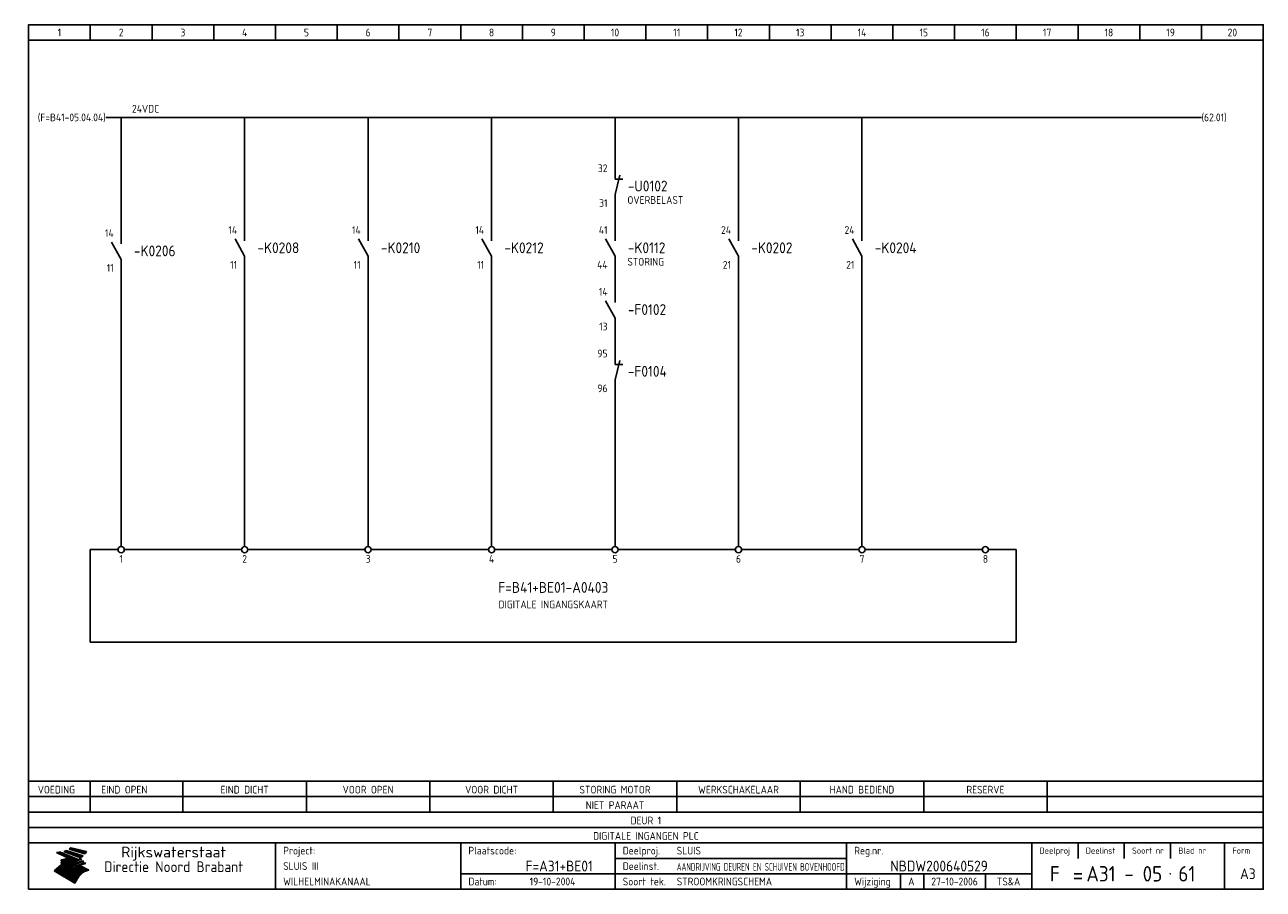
# Model space of a CAD drawing. Extents: x 9 to 410, y 10 to 290.
import ezdxf
from ezdxf.enums import TextEntityAlignment as Align

# ---------------------------------------------------------------- set-up
doc = ezdxf.new("R2010")
doc.units = 0
doc.header["$MEASUREMENT"] = 0
doc.header["$PDMODE"] = 1
for name, color, linetype in [('0-25', 7, 'CONTINUOUS'), ('0-35', 2, 'CONTINUOUS'), ('0-50', 3, 'CONTINUOUS'), ('B-25', 7, 'CONTINUOUS'), ('B-35', 2, 'CONTINUOUS'), ('S-25', 7, 'CONTINUOUS')]:
    doc.layers.add(name, color=color, linetype=linetype)
doc.styles.add('ISO', font='iso.shx')
doc.styles.get("Standard").update_dxf_attribs({"font": 'iso.shx'})

# ---------------------------------------------------------------- blocks, each defined once
blk = doc.blocks.new('0034')
at = {"layer": 'S-25'}
for p, q in [((0, 0), (0, -5)), ((0, -10), (-3.12, -4.38)), ((0, -10), (0, -15))]:
    blk.add_line(p, q, dxfattribs=at)
at = {"layer": 'B-25'}
for tag, p in [('KN1', (-2.43, -2.73)), ('KN2', (-2.43, -14.01))]:
    blk.add_attdef(tag, text='', height=2.5, dxfattribs=at).set_placement(p, align=Align.RIGHT)
blk.add_attdef('OM1', (4, -13.01), '', height=2.5, dxfattribs=at)
at = {"layer": 'B-35'}
blk.add_attdef('KT', (4.14, -8.99), '', height=3.5, dxfattribs=at)
blk = doc.blocks.new('0035')
at = {"layer": 'S-25'}
blk.add_circle((0, 0), 1, dxfattribs=at)
at = {"layer": 'B-25'}
blk.add_attdef('OM1', text='', height=2.5, dxfattribs=at).set_placement((0, -3.01), align=Align.MIDDLE)
blk = doc.blocks.new('KADERA3')
at = {"layer": '0-25'}
for p, q in [((30, 285), (30, 290)), ((50, 285), (50, 290)), ((70, 285), (70, 290)), ((90, 285), (90, 290)), ((110, 285), (110, 290)), ((130, 285), (130, 290)), ((150, 285), (150, 290)), ((170, 285), (170, 290)), ((190, 285), (190, 290)), ((210, 285), (210, 290)), ((230, 285), (230, 290)), ((250, 285), (250, 290)), ((270, 285), (270, 290)), ((290, 285), (290, 290)), ((310, 285), (310, 290)), ((330, 285), (330, 290)), ((350, 285), (350, 290)), ((370, 285), (370, 290)), ((390, 285), (390, 290)), ((10, 285), (410, 285)), ((410, 35), (10, 35)), ((410, 30), (10, 30)), ((350, 25), (350, 20)), ((365, 25), (365, 20)), ((380, 25), (380, 20)), ((200, 20), (275, 20)), ((150, 15), (335, 15)), ((292.5, 15), (292.5, 10)), ((300, 15), (300, 10)), ((320, 15), (320, 10))]:
    blk.add_line(p, q, dxfattribs=at)
at = {"layer": '0-25', "color": 7}
for p, q in [((19.1, 21.89), (25.12, 19)), ((19.1, 21.89), (25.12, 19)), ((19.17, 21.86), (20.7, 21.86)), ((19.29, 21.8), (20.83, 21.8)), ((19.4, 21.75), (20.96, 21.75)), ((19.52, 21.69), (21.09, 21.69)), ((19.64, 21.63), (21.22, 21.63)), ((19.74, 21.92), (20.56, 21.92)), ((19.75, 21.58), (21.36, 21.58)), ((19.87, 21.52), (21.49, 21.52)), ((19.99, 21.47), (21.62, 21.47)), ((20.11, 21.41), (21.75, 21.41)), ((20.22, 21.35), (21.88, 21.35)), ((20.25, 21.97), (20.43, 21.97)), ((20.34, 21.3), (22.02, 21.3)), ((20.38, 21.99), (26.02, 19.59)), ((20.38, 21.99), (26.02, 19.59)), ((20.46, 21.24), (22.15, 21.24)), ((20.57, 21.18), (22.28, 21.18)), ((20.69, 21.13), (22.41, 21.13)), ((20.81, 21.07), (22.55, 21.07)), ((20.92, 21.02), (22.68, 21.02)), ((21.04, 20.96), (22.81, 20.96)), ((21.16, 20.9), (22.94, 20.9)), ((21.27, 20.85), (23.07, 20.85)), ((21.39, 20.79), (23.21, 20.79)), ((21.47, 22.25), (26.83, 20.19)), ((21.47, 22.25), (26.83, 20.19)), ((21.49, 22.25), (23.07, 22.25)), ((21.51, 20.73), (23.34, 20.73)), ((21.6, 22.2), (23.25, 22.2)), ((21.63, 20.68), (23.47, 20.68)), ((21.65, 22.31), (22.89, 22.31)), ((21.74, 20.62), (23.6, 20.62)), ((21.75, 22.14), (23.42, 22.14)), ((21.8, 22.37), (22.71, 22.37)), ((21.86, 20.57), (23.73, 20.57)), ((21.9, 22.08), (23.6, 22.08)), ((21.94, 22.42), (22.53, 22.42)), ((21.98, 20.51), (23.87, 20.51)), ((22.04, 22.03), (23.78, 22.03)), ((22.06, 22.48), (22.36, 22.48)), ((22.09, 20.45), (24, 20.45)), ((22.18, 22.53), (27.65, 20.8)), ((22.18, 22.53), (27.65, 20.8)), ((22.19, 21.97), (23.96, 21.97)), ((22.21, 20.4), (24.13, 20.4)), ((22.33, 20.34), (24.26, 20.34)), ((22.34, 21.92), (24.13, 21.92)), ((22.44, 20.28), (24.4, 20.28)), ((22.48, 21.86), (24.31, 21.86)), ((22.56, 20.23), (24.53, 20.23)), ((22.61, 20.12), (22.93, 20.12)), ((22.63, 21.8), (24.49, 21.8)), ((22.68, 20.17), (24.66, 20.17)), ((22.71, 20.17), (22.82, 20.17)), ((23.11, 20.02), (22.77, 20.2)), ((23.11, 20.02), (22.77, 20.2)), ((22.78, 21.75), (24.67, 21.75)), ((22.79, 20.12), (24.79, 20.12)), ((22.92, 21.69), (24.85, 21.69)), ((23.07, 21.63), (25.02, 21.63)), ((23.14, 22.99), (28.22, 21.46)), ((23.14, 22.99), (28.22, 21.46)), ((23.15, 22.98), (25.33, 22.98)), ((23.22, 21.58), (25.2, 21.58)), ((23.23, 23.04), (25.09, 23.04)), ((23.32, 23.1), (24.84, 23.1)), ((23.34, 22.93), (25.57, 22.93)), ((23.36, 21.52), (25.38, 21.52)), ((23.4, 23.15), (24.6, 23.15)), ((23.49, 23.21), (24.36, 23.21)), ((23.51, 21.47), (25.56, 21.47)), ((23.52, 22.87), (25.81, 22.87)), ((23.57, 23.27), (24.12, 23.27)), ((23.64, 23.32), (23.87, 23.32)), ((23.66, 21.41), (25.74, 21.41)), ((23.7, 23.36), (28.82, 22.17)), ((23.7, 23.36), (28.82, 22.17)), ((23.71, 22.82), (26.06, 22.82)), ((23.8, 21.35), (25.91, 21.35)), ((23.9, 22.76), (26.3, 22.76)), ((23.95, 21.3), (26.09, 21.3)), ((24.09, 22.7), (26.54, 22.7)), ((24.09, 21.24), (26.27, 21.24)), ((24.24, 21.18), (26.45, 21.18)), ((24.27, 22.65), (26.78, 22.65)), ((24.39, 21.13), (26.62, 21.13)), ((24.46, 22.59), (27.03, 22.59)), ((24.53, 21.07), (26.8, 21.07)), ((24.65, 22.53), (27.27, 22.53)), ((24.68, 21.02), (26.98, 21.02)), ((24.83, 20.96), (27.16, 20.96)), ((24.84, 22.48), (27.51, 22.48)), ((24.97, 20.9), (27.34, 20.9)), ((25.02, 22.42), (27.75, 22.42)), ((25.12, 20.85), (27.51, 20.85)), ((25.21, 22.37), (28, 22.37)), ((25.27, 20.79), (27.63, 20.79)), ((25.4, 22.31), (28.24, 22.31)), ((25.41, 20.73), (27.57, 20.73)), ((25.56, 20.68), (27.51, 20.68)), ((25.58, 22.25), (28.48, 22.25)), ((25.71, 20.62), (27.44, 20.62)), ((25.77, 22.2), (28.72, 22.2)), ((25.85, 20.57), (27.37, 20.57)), ((25.96, 22.14), (28.79, 22.14)), ((26, 20.51), (27.29, 20.51)), ((26.15, 22.08), (28.75, 22.08)), ((26.15, 20.45), (27.22, 20.45)), ((26.29, 20.4), (27.14, 20.4)), ((26.33, 22.03), (28.71, 22.03)), ((26.44, 20.34), (27.06, 20.34)), ((26.52, 21.97), (28.66, 21.97)), ((26.59, 20.28), (26.97, 20.28)), ((26.71, 21.92), (28.62, 21.92)), ((26.73, 20.23), (26.89, 20.23)), ((26.9, 21.86), (28.57, 21.86)), ((27.08, 21.8), (28.52, 21.8)), ((27.27, 21.75), (28.48, 21.75)), ((27.46, 21.69), (28.43, 21.69)), ((27.65, 21.63), (28.38, 21.63)), ((27.83, 21.58), (28.33, 21.58)), ((28.02, 21.52), (28.28, 21.52)), ((28.21, 21.47), (28.22, 21.47)), ((20.58, 17.88), (18.3, 16)), ((20.58, 17.88), (18.3, 16)), ((18.38, 16.07), (21.46, 16.07)), ((18.45, 16.12), (21.88, 16.12)), ((18.52, 16.18), (22.15, 16.18)), ((18.59, 16.23), (22.38, 16.23)), ((18.65, 16.29), (22.58, 16.29)), ((18.72, 16.35), (22.75, 16.35)), ((18.79, 16.4), (22.91, 16.4)), ((18.86, 16.46), (20.6, 16.46)), ((18.93, 16.52), (20.6, 16.52)), ((18.99, 16.57), (20.6, 16.57)), ((19.06, 16.63), (20.6, 16.63)), ((19.13, 16.68), (20.6, 16.68)), ((19.2, 16.74), (20.6, 16.74)), ((19.27, 16.8), (20.6, 16.8)), ((19.33, 16.85), (21.07, 16.85)), ((19.4, 16.91), (21.55, 16.91)), ((19.47, 16.97), (21.88, 16.97)), ((19.54, 17.02), (22.13, 17.02)), ((19.61, 17.08), (22.34, 17.08)), ((19.67, 17.13), (20.6, 17.13)), ((19.74, 17.19), (20.6, 17.19)), ((19.81, 17.25), (20.6, 17.25)), ((19.88, 17.3), (20.6, 17.3)), ((19.95, 17.36), (20.6, 17.36)), ((20.01, 17.42), (20.6, 17.42)), ((20.08, 17.47), (20.93, 17.47)), ((20.15, 17.53), (21.26, 17.53)), ((20.22, 17.58), (21.51, 17.58)), ((20.29, 17.64), (21.72, 17.64)), ((20.35, 17.7), (21.9, 17.7)), ((20.42, 17.75), (22.07, 17.75)), ((20.49, 17.81), (22.22, 17.81)), ((20.56, 17.87), (22.36, 17.87)), ((20.6, 19.11), (20.58, 19.51)), ((20.6, 19.11), (20.58, 19.51)), ((20.58, 19.5), (22.09, 19.5)), ((20.58, 19.44), (21.95, 19.44)), ((20.59, 19.38), (21.79, 19.38)), ((20.59, 19.33), (21.62, 19.33)), ((20.59, 19.27), (21.42, 19.27)), ((20.6, 19.22), (21.2, 19.22)), ((20.6, 19.16), (20.93, 19.16)), ((20.6, 19.11), (20.69, 19.12)), ((20.6, 19.11), (20.69, 19.12)), ((20.6, 18.79), (20.77, 18.81)), ((20.6, 18.79), (20.77, 18.81)), ((20.6, 18.29), (20.6, 18.79)), ((20.6, 18.29), (20.6, 18.79)), ((20.6, 18.77), (22.46, 18.77)), ((20.6, 18.71), (22.33, 18.71)), ((20.6, 18.65), (22.19, 18.65)), ((20.6, 18.6), (22.04, 18.6)), ((20.6, 18.54), (21.87, 18.54)), ((20.6, 18.48), (21.68, 18.48)), ((20.6, 18.43), (21.46, 18.43)), ((20.6, 18.37), (21.21, 18.37)), ((20.6, 18.32), (20.87, 18.32)), ((20.6, 18.29), (20.88, 18.32)), ((20.6, 18.29), (20.88, 18.32)), ((20.6, 17.88), (20.86, 17.91)), ((20.6, 17.88), (20.86, 17.91)), ((20.6, 17.43), (20.97, 17.48)), ((20.6, 17.43), (20.97, 17.48)), ((20.6, 17.43), (20.6, 17.09)), ((20.6, 17.43), (20.6, 17.09)), ((20.6, 17.09), (21.26, 17.16)), ((20.6, 17.09), (21.26, 17.16)), ((20.6, 16.8), (21.37, 16.89)), ((20.6, 16.8), (21.37, 16.89)), ((20.6, 16.8), (20.6, 16.45)), ((20.6, 16.8), (20.6, 16.45)), ((20.6, 16.45), (21.56, 16.56)), ((20.6, 16.45), (21.56, 16.56)), ((20.6, 15.97), (21.67, 16.09)), ((20.6, 15.97), (21.67, 16.09)), ((20.7, 16.46), (23.06, 16.46)), ((20.9, 19.55), (22.23, 19.55)), ((20.9, 18.82), (22.59, 18.82)), ((20.98, 17.92), (22.5, 17.92)), ((21.02, 17.13), (22.53, 17.13)), ((21.19, 19.61), (22.35, 19.61)), ((21.2, 16.52), (23.2, 16.52)), ((21.32, 18.88), (22.71, 18.88)), ((21.32, 17.98), (22.62, 17.98)), ((21.42, 19.67), (22.47, 19.67)), ((21.47, 17.19), (22.7, 17.19)), ((21.59, 18.03), (22.74, 18.03)), ((21.61, 18.93), (22.82, 18.93)), ((21.62, 19.72), (22.59, 19.72)), ((21.72, 16.57), (23.32, 16.57)), ((21.77, 17.25), (22.85, 17.25)), ((21.8, 19.78), (22.69, 19.78)), ((21.8, 18.09), (22.85, 18.09)), ((21.84, 18.99), (22.92, 18.99)), ((21.96, 19.83), (22.79, 19.83)), ((21.99, 18.15), (22.95, 18.15)), ((22.01, 17.3), (22.99, 17.3)), ((22.03, 19.05), (23.03, 19.05)), ((22.1, 16.63), (23.44, 16.63)), ((22.11, 19.89), (22.89, 19.89)), ((22.16, 18.2), (23.05, 18.2)), ((22.21, 19.1), (23.12, 19.1)), ((22.21, 17.36), (23.12, 17.36)), ((22.24, 19.95), (22.99, 19.95)), ((22.31, 18.26), (23.15, 18.26)), ((22.36, 19.16), (23.22, 19.16)), ((22.37, 20), (23.08, 20)), ((22.38, 16.68), (23.56, 16.68)), ((22.39, 17.42), (23.24, 17.42)), ((22.45, 18.32), (23.24, 18.32)), ((22.49, 20.06), (23.04, 20.06)), ((22.51, 19.22), (23.3, 19.22)), ((22.56, 17.47), (23.36, 17.47)), ((22.59, 18.37), (23.33, 18.37)), ((22.6, 16.74), (23.66, 16.74)), ((22.64, 19.27), (23.39, 19.27)), ((22.71, 18.43), (23.42, 18.43)), ((22.71, 17.53), (23.47, 17.53)), ((22.77, 19.33), (23.47, 19.33)), ((22.79, 16.8), (23.77, 16.8)), ((22.83, 18.48), (23.5, 18.48)), ((22.84, 17.58), (23.57, 17.58)), ((22.89, 19.38), (23.55, 19.38)), ((22.91, 20.06), (24.92, 20.06)), ((22.94, 18.54), (23.58, 18.54)), ((22.96, 16.85), (23.86, 16.85)), ((22.97, 17.64), (23.67, 17.64)), ((23, 19.44), (23.63, 19.44)), ((23.03, 20), (25.06, 20)), ((23.04, 18.6), (23.66, 18.6)), ((23.1, 19.5), (23.72, 19.5)), ((23.1, 17.7), (23.77, 17.7)), ((23.12, 16.91), (23.96, 16.91)), ((23.14, 18.65), (23.74, 18.65)), ((23.15, 19.95), (25.19, 19.95)), ((23.21, 19.55), (23.8, 19.55)), ((23.21, 17.75), (23.86, 17.75)), ((23.24, 18.71), (23.82, 18.71)), ((23.26, 19.89), (25.32, 19.89)), ((23.26, 16.97), (24.05, 16.97)), ((23.3, 19.61), (23.88, 19.61)), ((23.32, 17.81), (23.95, 17.81)), ((23.33, 18.77), (23.91, 18.77)), ((23.37, 16.07), (29.08, 16.07)), ((23.38, 19.83), (25.45, 19.83)), ((23.39, 19.67), (23.81, 19.67)), ((23.39, 17.02), (24.14, 17.02)), ((23.42, 18.82), (23.99, 18.82)), ((23.42, 17.87), (24.03, 17.87)), ((23.45, 19.7), (23.58, 19.79)), ((23.45, 19.7), (23.58, 19.79)), ((23.48, 19.72), (23.7, 19.72)), ((23.5, 19.78), (25.58, 19.78)), ((23.51, 18.88), (24.07, 18.88)), ((23.51, 16.12), (29.27, 16.12)), ((23.52, 17.92), (24.11, 17.92)), ((23.52, 17.08), (24.22, 17.08)), ((23.54, 18.9), (24.3, 19.42)), ((23.54, 18.9), (24.3, 19.42)), ((23.56, 19.78), (23.59, 19.78)), ((23.56, 19.39), (23.9, 19.62)), ((23.56, 19.39), (23.9, 19.62)), ((23.58, 19.79), (23.9, 19.62)), ((23.58, 19.79), (23.9, 19.62)), ((23.59, 18.93), (24.15, 18.93)), ((23.61, 19.72), (25.72, 19.72)), ((23.62, 17.98), (24.2, 17.98)), ((23.63, 17.13), (24.3, 17.13)), ((23.65, 18.59), (24.62, 19.25)), ((23.65, 18.59), (24.62, 19.25)), ((29.41, 16.17), (23.65, 16.17)), ((23.67, 18.99), (24.23, 18.99)), ((23.71, 18.03), (24.28, 18.03)), ((23.73, 19.67), (25.85, 19.67)), ((23.75, 19.05), (24.32, 19.05)), ((23.75, 17.19), (24.38, 17.19)), ((23.77, 16.23), (29.47, 16.23)), ((23.79, 18.09), (24.36, 18.09)), ((23.83, 19.1), (24.4, 19.1)), ((23.85, 19.61), (25.98, 19.61)), ((23.85, 17.25), (24.46, 17.25)), ((23.88, 18.15), (24.44, 18.15)), ((23.89, 16.29), (29.36, 16.29)), ((23.92, 19.16), (24.48, 19.16)), ((23.94, 18.19), (25.23, 19.07)), ((23.94, 18.19), (25.23, 19.07)), ((23.95, 17.3), (24.55, 17.3)), ((23.96, 19.55), (25.96, 19.55)), ((23.96, 18.2), (24.53, 18.2)), ((24, 19.22), (24.56, 19.22)), ((24, 16.35), (29.24, 16.35)), ((24.04, 18.26), (24.61, 18.26)), ((24.05, 17.36), (24.63, 17.36)), ((24.06, 17.88), (25.34, 18.76)), ((24.06, 17.88), (25.34, 18.76)), ((24.08, 19.5), (25.88, 19.5)), ((24.08, 19.27), (24.58, 19.27)), ((24.11, 16.4), (29.13, 16.4)), ((24.13, 18.32), (24.69, 18.32)), ((24.14, 17.42), (24.71, 17.42)), ((24.16, 19.33), (24.47, 19.33)), ((24.2, 19.44), (25.79, 19.44)), ((24.21, 18.37), (24.77, 18.37)), ((24.21, 16.46), (29.02, 16.46)), ((24.23, 17.47), (24.79, 17.47)), ((24.24, 17.48), (25.52, 18.36)), ((24.24, 17.48), (25.52, 18.36)), ((24.25, 19.38), (24.36, 19.38)), ((24.29, 18.43), (24.85, 18.43)), ((24.3, 19.42), (24.62, 19.25)), ((24.3, 19.42), (24.62, 19.25)), ((24.31, 19.38), (25.71, 19.38)), ((24.31, 17.53), (24.87, 17.53)), ((24.31, 16.52), (28.91, 16.52)), ((24.35, 17.17), (25.64, 18.05)), ((24.35, 17.17), (25.64, 18.05)), ((24.37, 18.48), (24.94, 18.48)), ((24.39, 17.58), (24.96, 17.58)), ((24.4, 16.57), (28.79, 16.57)), ((24.43, 19.33), (25.62, 19.33)), ((24.45, 18.54), (25.02, 18.54)), ((24.47, 17.64), (25.04, 17.64)), ((24.49, 16.63), (28.68, 16.63)), ((24.54, 18.6), (25.1, 18.6)), ((24.55, 19.27), (25.54, 19.27)), ((24.56, 17.7), (25.12, 17.7)), ((24.57, 16.68), (28.57, 16.68)), ((24.62, 18.65), (25.18, 18.65)), ((24.63, 16.72), (25.91, 17.6)), ((24.63, 16.72), (25.91, 17.6)), ((24.64, 17.75), (25.2, 17.75)), ((24.66, 16.74), (28.45, 16.74)), ((24.67, 19.22), (25.45, 19.22)), ((24.7, 18.71), (25.27, 18.71)), ((24.72, 17.81), (25.29, 17.81)), ((24.74, 16.8), (28.34, 16.8)), ((24.78, 19.16), (25.37, 19.16)), ((24.78, 18.77), (25.34, 18.77)), ((24.8, 17.87), (25.37, 17.87)), ((24.82, 16.85), (28.23, 16.85)), ((24.87, 18.82), (25.4, 18.82)), ((24.89, 17.92), (25.45, 17.92)), ((24.9, 19.1), (25.28, 19.1)), ((24.9, 16.91), (28.11, 16.91)), ((24.95, 18.88), (25.45, 18.88)), ((24.97, 17.98), (25.53, 17.98)), ((24.99, 16.97), (28, 16.97)), ((25.02, 19.05), (25.2, 19.05)), ((25.03, 18.93), (25.51, 18.93)), ((25.05, 18.03), (25.61, 18.03)), ((25.07, 17.02), (27.89, 17.02)), ((25.11, 18.99), (25.57, 18.99)), ((26.02, 19.59), (25.12, 19)), ((26.02, 19.59), (25.12, 19)), ((25.13, 18.09), (25.68, 18.09)), ((25.15, 17.08), (27.77, 17.08)), ((25.19, 19.05), (25.63, 19.05)), ((25.21, 18.15), (25.75, 18.15)), ((25.23, 17.13), (27.66, 17.13)), ((25.26, 19.1), (25.7, 19.1)), ((25.3, 18.2), (25.82, 18.2)), ((25.31, 17.19), (27.55, 17.19)), ((25.33, 19.16), (25.77, 19.16)), ((25.38, 18.26), (25.89, 18.26)), ((25.39, 19.22), (25.85, 19.22)), ((25.4, 17.25), (27.43, 17.25)), ((25.46, 18.32), (25.97, 18.32)), ((25.47, 19.27), (25.93, 19.27)), ((25.48, 17.3), (27.32, 17.3)), ((25.54, 19.33), (26.03, 19.33)), ((25.54, 18.37), (26.06, 18.37)), ((25.56, 17.36), (27.21, 17.36)), ((25.62, 18.43), (26.14, 18.43)), ((25.63, 19.38), (26.13, 19.38)), ((25.64, 17.42), (27.1, 17.42)), ((25.7, 18.48), (26.24, 18.48)), ((25.72, 19.44), (26.24, 19.44)), ((25.73, 17.47), (26.98, 17.47)), ((25.79, 18.54), (26.34, 18.54)), ((25.81, 17.53), (26.87, 17.53)), ((25.82, 19.5), (26.36, 19.5)), ((25.89, 18.6), (26.46, 18.6)), ((25.89, 17.58), (26.76, 17.58)), ((25.93, 19.55), (26.53, 19.55)), ((25.96, 17.64), (26.64, 17.64)), ((25.99, 18.65), (26.58, 18.65)), ((26.04, 17.7), (26.59, 17.7)), ((26.06, 19.61), (26.85, 19.61)), ((26.1, 18.71), (26.72, 18.71)), ((26.12, 17.75), (26.67, 17.75)), ((26.2, 17.81), (26.76, 17.81)), ((26.21, 19.67), (27.23, 19.67)), ((26.23, 18.77), (26.89, 18.77)), ((26.29, 17.87), (26.86, 17.87)), ((26.37, 18.82), (27.09, 18.82)), ((26.39, 17.92), (26.97, 17.92)), ((26.44, 19.72), (27.18, 19.72)), ((26.49, 17.98), (27.09, 17.98)), ((26.53, 18.88), (27.34, 18.88)), ((26.56, 17.68), (29.54, 16.2)), ((26.56, 17.68), (29.54, 16.2)), ((26.6, 18.03), (27.22, 18.03)), ((26.72, 18.09), (27.38, 18.09)), ((26.73, 18.93), (27.66, 18.93)), ((26.85, 18.15), (27.56, 18.15)), ((26.99, 18.99), (27.9, 18.99)), ((27, 18.2), (27.8, 18.2)), ((27.13, 19.78), (27.25, 19.64)), ((27.13, 19.78), (27.25, 19.64)), ((27.18, 18.26), (28.13, 18.26)), ((27.26, 19.05), (27.84, 19.05)), ((27.39, 18.32), (28.47, 18.32)), ((27.7, 18.37), (28.49, 18.37)), ((27.78, 19.1), (27.93, 18.96)), ((27.78, 19.1), (27.93, 18.96)), ((28, 18.43), (28.44, 18.43)), ((28.29, 15.83), (29.54, 16.2)), ((28.29, 15.83), (29.54, 16.2)), ((28.39, 18.48), (28.54, 18.32)), ((28.39, 18.48), (28.54, 18.32)), ((29.54, 16.2), (29.45, 16.17)), ((29.54, 16.2), (29.45, 16.17)), ((29.46, 16.18), (29.47, 16.18)), ((24.94, 11.97), (18.3, 16)), ((24.94, 11.97), (18.3, 16)), ((18.31, 16.01), (20.96, 16.01)), ((18.38, 15.95), (20.6, 15.95)), ((18.47, 15.9), (20.6, 15.9)), ((18.57, 15.84), (20.6, 15.84)), ((18.66, 15.78), (20.6, 15.78)), ((18.75, 15.73), (20.6, 15.73)), ((18.85, 15.67), (20.6, 15.67)), ((18.94, 15.62), (20.6, 15.62)), ((19.03, 15.56), (27.83, 15.56)), ((19.12, 15.5), (27.75, 15.5)), ((19.22, 15.45), (27.66, 15.45)), ((19.31, 15.39), (27.58, 15.39)), ((19.4, 15.33), (27.5, 15.33)), ((19.49, 15.28), (27.43, 15.28)), ((19.59, 15.22), (27.36, 15.22)), ((19.68, 15.17), (27.29, 15.17)), ((19.77, 15.11), (27.22, 15.11)), ((19.86, 15.05), (27.15, 15.05)), ((19.96, 15), (27.09, 15)), ((20.05, 14.94), (27.02, 14.94)), ((20.14, 14.88), (26.96, 14.88)), ((20.24, 14.83), (26.9, 14.83)), ((20.33, 14.77), (26.84, 14.77)), ((20.42, 14.72), (26.79, 14.72)), ((20.51, 14.66), (26.73, 14.66)), ((20.6, 15.97), (20.6, 15.58)), ((20.6, 15.97), (20.6, 15.58)), ((20.6, 15.58), (21.95, 15.73)), ((20.6, 15.58), (21.95, 15.73)), ((20.61, 14.6), (26.68, 14.6)), ((20.7, 14.55), (26.62, 14.55)), ((20.79, 14.49), (26.57, 14.49)), ((20.88, 14.43), (26.52, 14.43)), ((20.94, 15.62), (27.92, 15.62)), ((20.98, 14.38), (26.47, 14.38)), ((21.07, 14.32), (26.42, 14.32)), ((21.16, 14.27), (26.38, 14.27)), ((21.25, 14.21), (26.33, 14.21)), ((21.35, 14.15), (26.29, 14.15)), ((21.44, 14.1), (26.24, 14.1)), ((21.45, 15.67), (28.01, 15.67)), ((21.53, 14.04), (26.2, 14.04)), ((21.63, 13.98), (26.16, 13.98)), ((21.72, 13.93), (26.12, 13.93)), ((21.81, 13.87), (26.08, 13.87)), ((21.9, 13.82), (26.04, 13.82)), ((21.96, 15.73), (28.11, 15.73)), ((22, 13.76), (26, 13.76)), ((22.09, 13.7), (25.96, 13.7)), ((22.18, 13.65), (25.93, 13.65)), ((22.27, 13.59), (25.89, 13.59)), ((22.34, 15.78), (28.21, 15.78)), ((22.37, 13.53), (25.86, 13.53)), ((22.46, 13.48), (25.82, 13.48)), ((22.55, 13.42), (25.79, 13.42)), ((22.62, 15.84), (28.33, 15.84)), ((22.65, 13.37), (25.76, 13.37)), ((22.74, 13.31), (25.73, 13.31)), ((22.83, 13.25), (25.69, 13.25)), ((22.84, 15.9), (28.52, 15.9)), ((22.92, 13.2), (25.66, 13.2)), ((23.02, 13.14), (25.63, 13.14)), ((23.04, 15.95), (28.71, 15.95)), ((23.11, 13.08), (25.59, 13.08)), ((23.2, 13.03), (25.56, 13.03)), ((23.21, 16.01), (28.9, 16.01)), ((23.29, 12.97), (25.53, 12.97)), ((23.39, 12.92), (25.5, 12.92)), ((23.48, 12.86), (25.46, 12.86)), ((23.57, 12.8), (25.43, 12.8)), ((23.66, 12.75), (25.4, 12.75)), ((23.76, 12.69), (25.36, 12.69)), ((23.85, 12.63), (25.33, 12.63)), ((23.94, 12.58), (25.3, 12.58)), ((24.04, 12.52), (25.26, 12.52)), ((24.13, 12.47), (25.23, 12.47)), ((24.22, 12.41), (25.2, 12.41)), ((24.31, 12.35), (25.17, 12.35)), ((24.41, 12.3), (25.13, 12.3)), ((24.5, 12.24), (25.1, 12.24)), ((24.59, 12.18), (25.07, 12.18)), ((24.68, 12.13), (25.03, 12.13)), ((24.78, 12.07), (25, 12.07)), ((24.94, 11.97), (25.81, 13.45)), ((24.94, 11.97), (25.81, 13.45)), ((24.87, 12.02), (24.97, 12.02))]:
    blk.add_line(p, q, dxfattribs=at)
for centre, radius, start, end in [((19.15, 29.7), 7.8, 269.6055, 279.0886), ((19.15, 29.7), 7.8, 269.6055, 279.0886), ((19.93, 25.38), 5.91, 276.3402, 298.7463), ((19.93, 25.38), 5.91, 276.3402, 298.7463), ((19.84, 27.26), 5.27, 288.0217, 296.3084), ((19.84, 27.26), 5.27, 288.0217, 296.3084), ((20.49, 27.56), 5.28, 300.0654, 307.393), ((20.49, 27.56), 5.28, 300.0654, 307.393), ((24.11, 24.7), 5.26, 301.1147, 312.2814), ((24.11, 24.7), 5.26, 301.1147, 312.2814), ((21.95, 27.32), 8.59, 316.9248, 323.1399), ((21.95, 27.32), 8.59, 316.9248, 323.1399), ((20.21, 23.78), 5.91, 273.6149, 304.3803), ((20.21, 23.78), 5.91, 273.6149, 304.3803), ((19.84, 25.09), 6.03, 278.129, 302.868), ((19.84, 25.09), 6.03, 278.129, 302.868), ((20.35, 24.56), 5.76, 274.164, 302.5474), ((20.35, 24.56), 5.76, 274.164, 302.5474), ((20.05, 24.28), 6.02, 277.9472, 305.7139), ((20.05, 24.28), 6.02, 277.9472, 305.7139), ((20.04, 23.49), 6.09, 278.8115, 306.4242), ((20.04, 23.49), 6.09, 278.8115, 306.4242), ((20.53, 23.07), 5.96, 277.0519, 304.973), ((20.53, 23.07), 5.96, 277.0519, 304.973), ((20.72, 22.76), 5.91, 276.3402, 304.3803), ((20.72, 22.76), 5.91, 276.3402, 304.3803), ((21.06, 22.34), 5.81, 274.9043, 303.1745), ((21.06, 22.34), 5.81, 274.9043, 303.1745), ((20.82, 22.06), 6.04, 278.1111, 305.8489), ((20.82, 22.06), 6.04, 278.1111, 305.8489), ((21.3, 21.6), 5.91, 276.3402, 304.3803), ((21.3, 21.6), 5.91, 276.3402, 304.3803), ((27.05, 17.17), 2.63, 107.4286, 133.7799), ((27.05, 17.17), 2.63, 107.4286, 133.7799), ((27.45, 16.91), 2.81, 110.4143, 138.7411), ((27.45, 16.91), 2.81, 110.4143, 138.7411), ((27.57, 15.64), 3.4, 98.1566, 126.9045), ((27.57, 15.64), 3.4, 98.1566, 126.9045), ((27.91, 15.54), 3.39, 100.5835, 132.088), ((27.91, 15.54), 3.39, 100.5835, 132.088), ((28.21, 14.74), 3.67, 95.7581, 128.7216), ((28.21, 14.74), 3.67, 95.7581, 128.7216), ((27.01, 16.84), 2.93, 87.7348, 104.8316), ((27.01, 16.84), 2.93, 87.7348, 104.8316), ((27.37, 15.71), 3.93, 91.7838, 103.2817), ((27.37, 15.71), 3.93, 91.7838, 103.2817), ((28.4, 15.05), 3.21, 96.3886, 125.0052), ((28.4, 15.05), 3.21, 96.3886, 125.0052), ((27.82, 16.31), 2.8, 90.634, 105.1984), ((27.82, 16.31), 2.8, 90.634, 105.1984), ((28.19, 15.04), 3.93, 93.8342, 103.2817), ((28.19, 15.04), 3.93, 93.8342, 103.2817), ((28.58, 15.69), 2.8, 93.8141, 105.1984), ((28.58, 15.69), 2.8, 93.8141, 105.1984), ((28.95, 14.41), 3.93, 96.0135, 103.2817), ((28.95, 14.41), 3.93, 96.0135, 103.2817), ((31.24, 10.26), 6.3, 117.9568, 149.6251), ((31.24, 10.26), 6.3, 117.9568, 149.6251)]:
    blk.add_arc(centre, radius, start, end, dxfattribs=at)
at = {"layer": '0-35'}
for p, q in [((90, 25), (90, 10)), ((150, 25), (150, 10)), ((200, 25), (200, 10)), ((275, 25), (275, 10)), ((335, 25), (335, 10)), ((397.5, 25), (397.5, 10))]:
    blk.add_line(p, q, dxfattribs=at)
at = {"layer": '0-50'}
for p, q in [((10, 25), (410, 25)), ((348.75, 15), (351.25, 15)), ((348.75, 13.5), (351.25, 13.5))]:
    blk.add_line(p, q, dxfattribs=at)
blk.add_lwpolyline([(10, 10), (410, 10), (410, 290), (10, 290)], close=True, dxfattribs=at)
at = {"layer": '0-50', "const_width": 0.25}
blk.add_lwpolyline([(379.75, 15, 1), (380, 15, 1)], format="xyb", close=True, dxfattribs=at)
at = {"layer": '0-25', "style": 'ISO'}
for s, height, p in [('Project:', 2.5, (92.5, 22.5)), ('Plaatscode:', 2.5, (152.5, 22.5)), ('Deelproj.', 2.5, (202.5, 22.5)), ('Reg.nr.', 2.5, (277.5, 22.5)), ('Deelproj', 2, (337.5, 22.5)), ('Deelinst', 2, (352.5, 22.5)), ('Soort nr', 2, (367.5, 22.5)), ('Blad nr', 2, (382.5, 22.5)), ('Form', 2, (400, 22.5)), ('Deelinst.', 2.5, (202.5, 17.5)), ('Datum:', 2.5, (152.5, 12.5)), ('Soort tek.', 2.5, (202.5, 12.5)), ('Wijziging', 2.5, (277.5, 12.5))]:
    blk.add_text(s, height=height, dxfattribs=at).set_placement(p, align=Align.MIDDLE_LEFT)
for tag, p in [('STR1', (20, 287.5)), ('STR2', (40, 287.5)), ('STR3', (60, 287.5)), ('STR4', (80, 287.5)), ('STR5', (100, 287.5)), ('STR6', (120, 287.5)), ('STR7', (140, 287.5)), ('STR8', (160, 287.5)), ('STR9', (180, 287.5)), ('STR10', (200, 287.5)), ('STR11', (220, 287.5)), ('STR12', (240, 287.5)), ('STR13', (260, 287.5)), ('STR14', (280, 287.5)), ('STR15', (300, 287.5)), ('STR16', (320, 287.5)), ('STR17', (340, 287.5)), ('STR18', (360, 287.5)), ('STR19', (380, 287.5)), ('STR20', (400, 287.5)), ('W', (180, 12.5)), ('Z', (310, 12.5)), ('Y', (327.5, 12.5))]:
    blk.add_attdef(tag, text='', height=2.5, dxfattribs=at).set_placement(p, align=Align.MIDDLE)
for tag, p in [('N', (220, 22.5)), ('B', (92.5, 17.5)), ('P', (220, 17.5)), ('C', (92.5, 12.5)), ('U', (220, 12.5)), ('REV', (295, 12.5))]:
    blk.add_attdef(tag, text='', height=2.5, dxfattribs=at).set_placement(p, align=Align.MIDDLE_LEFT)
at = {"layer": '0-35', "style": 'ISO', "width": 1.00614}
blk.add_text('Rijkswaterstaat', height=3.5, dxfattribs=at).set_placement((40, 20.28), (74, 20.28), align=Align.FIT)
at = {"layer": '0-35', "color": 2, "style": 'ISO', "width": 0.948867}
blk.add_text('Directie Noord Brabant', height=3.5, dxfattribs=at).set_placement((34.5, 15.53), (79.5, 15.53), align=Align.FIT)
at = {"layer": '0-35', "style": 'ISO'}
for tag, p in [('X', (178.5, 17.5)), ('FORM', (402.5, 15))]:
    blk.add_attdef(tag, text='', height=3.5, dxfattribs=at).set_placement(p, align=Align.MIDDLE_LEFT)
blk.add_attdef('RNR', text='', height=3.5, dxfattribs=at).set_placement((305, 17.5), align=Align.MIDDLE)
at = {"layer": '0-50', "style": 'ISO'}
for tag, p in [('M', (342.5, 15)), ('O', (365, 15))]:
    blk.add_attdef(tag, text='', height=5, dxfattribs=at).set_placement(p, align=Align.MIDDLE)
blk.add_attdef('Q', text='', height=5, dxfattribs=at).set_placement((382.5, 15), align=Align.MIDDLE_LEFT)
blk = doc.blocks.new('0055')
at = {"layer": 'S-25'}
for p, q in [((0, 0), (0, -5)), ((0, -10), (1.56, -3.75)), ((0, -5), (2.5, -5)), ((0, -10), (0, -15))]:
    blk.add_line(p, q, dxfattribs=at)
at = {"layer": 'B-25'}
for tag, p in [('KN1', (-2.43, -2.73)), ('KN2', (-2.43, -14.01))]:
    blk.add_attdef(tag, text='', height=2.5, dxfattribs=at).set_placement(p, align=Align.RIGHT)
blk.add_attdef('OM1', (4, -13.01), '', height=2.5, dxfattribs=at)
at = {"layer": 'B-35'}
blk.add_attdef('KT', (4.14, -8.99), '', height=3.5, dxfattribs=at)

msp = doc.modelspace()

# ---------------------------------------------------------------- linework, layer by layer
at = {"layer": '0-25'}
for p, q in [((410, 45), (10, 45)), ((410, 40), (10, 40))]:
    msp.add_line(p, q, dxfattribs=at)
at = {"layer": 'S-25'}
for p, q in [((10, 285), (25, 285)), ((35, 260), (390, 260)), ((40, 220), (40, 260)), ((40, 220), (40, 260)), ((80, 220), (80, 260)), ((120, 220), (120, 260)), ((120, 220), (120, 260)), ((160, 220), (160, 260)), ((200, 245), (200, 260)), ((240, 220), (240, 260)), ((280, 220), (280, 260)), ((200, 230), (200, 225)), ((40, 209), (40, 121)), ((80, 210), (80, 121)), ((120, 210), (120, 121)), ((160, 210), (160, 121)), ((200, 210), (200, 205)), ((240, 210), (240, 121)), ((280, 210), (280, 121)), ((200, 185), (200, 190)), ((200, 170), (200, 121)), ((30, 90), (30, 120)), ((30, 120), (39, 120)), ((79, 120), (41, 120)), ((119, 120), (81, 120)), ((81, 120), (81, 120)), ((159, 120), (121, 120)), ((199, 120), (161, 120)), ((239, 120), (201, 120)), ((279, 120), (241, 120)), ((319, 120), (281, 120)), ((321, 120), (330, 120)), ((330, 120), (330, 90)), ((330, 90), (30, 90)), ((30, 45), (30, 35)), ((60, 45), (60, 35)), ((100, 45), (100, 35)), ((140, 45), (140, 35)), ((180, 45), (180, 35)), ((220, 45), (220, 35)), ((260, 45), (260, 35)), ((300, 45), (300, 35)), ((340, 45), (340, 35))]:
    msp.add_line(p, q, dxfattribs=at)
at = {"layer": 'S-25', "linetype": 'Continuous'}
msp.add_point((85, 124.5), dxfattribs=at)
msp.add_point((85, 124.5), dxfattribs=at)
at = {"layer": 'S-25'}
for p in [(180, 105), (40, 55), (180, 50), (180, 50)]:
    msp.add_point(p, dxfattribs=at)

# ---------------------------------------------------------------- block references
at = {"layer": '0-25'}
msp.add_blockref('0055', (200, 245), dxfattribs=at).add_auto_attribs({'KT': '-U0102', 'OM1': 'OVERBELAST', 'KN1': '32', 'KN2': '31'})
at = {"layer": 'S-25'}
ref = msp.add_blockref('KADERA3', (0, 0), dxfattribs=at)
ref.add_attrib('B', 'SLUIS III', dxfattribs={"layer": '0-25', "height": 2.5, "style": 'ISO'}).set_placement((92.5, 17.5), align=Align.MIDDLE_LEFT)
ref.add_attrib('C', 'WILHELMINAKANAAL', dxfattribs={"layer": '0-25', "height": 2.5, "style": 'ISO'}).set_placement((92.5, 12.5), align=Align.MIDDLE_LEFT)
ref.add_attrib('N', 'SLUIS', dxfattribs={"layer": '0-25', "height": 2.5, "style": 'ISO'}).set_placement((220, 22.5), align=Align.MIDDLE_LEFT)
ref.add_attrib('U', 'STROOMKRINGSCHEMA', dxfattribs={"layer": '0-25', "height": 2.5, "style": 'ISO'}).set_placement((220, 12.5), align=Align.MIDDLE_LEFT)
ref.add_attrib('M', 'F', dxfattribs={"layer": '0-50', "height": 5, "style": 'ISO'}).set_placement((342.5, 15), align=Align.MIDDLE)
ref.add_attrib('O', 'A31 - 05', dxfattribs={"layer": '0-50', "height": 5, "style": 'ISO'}).set_placement((365, 15), align=Align.MIDDLE)
ref.add_attrib('Q', '61', dxfattribs={"layer": '0-50', "height": 5, "style": 'ISO'}).set_placement((382.5, 15), align=Align.MIDDLE_LEFT)
ref.add_attrib('X', 'F=A31+BE01', dxfattribs={"layer": '0-35', "height": 3.5, "style": 'ISO'}).set_placement((171, 17.5), align=Align.MIDDLE_LEFT)
ref.add_attrib('RNR', 'NBDW200640529', dxfattribs={"layer": '0-35', "height": 3.5, "style": 'ISO'}).set_placement((305, 17.5), align=Align.MIDDLE)
ref.add_attrib('W', '19-10-2004', dxfattribs={"layer": '0-25', "height": 2.5, "style": 'ISO'}).set_placement((179.75, 12.5), align=Align.MIDDLE)
ref.add_attrib('FORM', 'A3', dxfattribs={"layer": '0-35', "height": 3.5, "style": 'ISO'}).set_placement((402.5, 15), align=Align.MIDDLE_LEFT)
ref.add_attrib('REV', 'A', dxfattribs={"layer": '0-25', "height": 2.5, "style": 'ISO'}).set_placement((295, 12.5), align=Align.MIDDLE_LEFT)
ref.add_attrib('Z', '27-10-2006', dxfattribs={"layer": '0-25', "height": 2.5, "style": 'ISO'}).set_placement((310, 12.5), align=Align.MIDDLE)
ref.add_attrib('Y', 'TS&A', dxfattribs={"layer": '0-25', "height": 2.5, "style": 'ISO'}).set_placement((327.5, 12.5), align=Align.MIDDLE)
ref.add_attrib('STR1', '1', dxfattribs={"layer": '0-25', "height": 2.5, "style": 'ISO'}).set_placement((20, 287.5), align=Align.MIDDLE)
ref.add_attrib('STR2', '2', dxfattribs={"layer": '0-25', "height": 2.5, "style": 'ISO'}).set_placement((40, 287.5), align=Align.MIDDLE)
ref.add_attrib('STR3', '3', dxfattribs={"layer": '0-25', "height": 2.5, "style": 'ISO'}).set_placement((60, 287.5), align=Align.MIDDLE)
ref.add_attrib('STR4', '4', dxfattribs={"layer": '0-25', "height": 2.5, "style": 'ISO'}).set_placement((80, 287.5), align=Align.MIDDLE)
ref.add_attrib('STR5', '5', dxfattribs={"layer": '0-25', "height": 2.5, "style": 'ISO'}).set_placement((100, 287.5), align=Align.MIDDLE)
ref.add_attrib('STR6', '6', dxfattribs={"layer": '0-25', "height": 2.5, "style": 'ISO'}).set_placement((120, 287.5), align=Align.MIDDLE)
ref.add_attrib('STR7', '7', dxfattribs={"layer": '0-25', "height": 2.5, "style": 'ISO'}).set_placement((140, 287.5), align=Align.MIDDLE)
ref.add_attrib('STR8', '8', dxfattribs={"layer": '0-25', "height": 2.5, "style": 'ISO'}).set_placement((160, 287.5), align=Align.MIDDLE)
ref.add_attrib('STR9', '9', dxfattribs={"layer": '0-25', "height": 2.5, "style": 'ISO'}).set_placement((180, 287.5), align=Align.MIDDLE)
ref.add_attrib('STR10', '10', dxfattribs={"layer": '0-25', "height": 2.5, "style": 'ISO'}).set_placement((200, 287.5), align=Align.MIDDLE)
ref.add_attrib('STR11', '11', dxfattribs={"layer": '0-25', "height": 2.5, "style": 'ISO'}).set_placement((220, 287.5), align=Align.MIDDLE)
ref.add_attrib('STR12', '12', dxfattribs={"layer": '0-25', "height": 2.5, "style": 'ISO'}).set_placement((240, 287.5), align=Align.MIDDLE)
ref.add_attrib('STR13', '13', dxfattribs={"layer": '0-25', "height": 2.5, "style": 'ISO'}).set_placement((260, 287.5), align=Align.MIDDLE)
ref.add_attrib('STR14', '14', dxfattribs={"layer": '0-25', "height": 2.5, "style": 'ISO'}).set_placement((280, 287.5), align=Align.MIDDLE)
ref.add_attrib('STR15', '15', dxfattribs={"layer": '0-25', "height": 2.5, "style": 'ISO'}).set_placement((300, 287.5), align=Align.MIDDLE)
ref.add_attrib('STR16', '16', dxfattribs={"layer": '0-25', "height": 2.5, "style": 'ISO'}).set_placement((320, 287.5), align=Align.MIDDLE)
ref.add_attrib('STR17', '17', dxfattribs={"layer": '0-25', "height": 2.5, "style": 'ISO'}).set_placement((340, 287.5), align=Align.MIDDLE)
ref.add_attrib('STR18', '18', dxfattribs={"layer": '0-25', "height": 2.5, "style": 'ISO'}).set_placement((360, 287.5), align=Align.MIDDLE)
ref.add_attrib('STR19', '19', dxfattribs={"layer": '0-25', "height": 2.5, "style": 'ISO'}).set_placement((380, 287.5), align=Align.MIDDLE)
ref.add_attrib('STR20', '20', dxfattribs={"layer": '0-25', "height": 2.5, "style": 'ISO'}).set_placement((400, 287.5), align=Align.MIDDLE)
for name, p, values in [('0034', (80, 225), {'KT': '-K0208', 'KN1': '14', 'KN2': '11'}), ('0034', (120, 225), {'KT': '-K0210', 'KN1': '14', 'KN2': '11'}), ('0034', (160, 225), {'KT': '-K0212', 'KN1': '14', 'KN2': '11'}), ('0034', (200, 225), {'KT': '-K0112', 'OM1': 'STORING', 'KN1': '41', 'KN2': '44'}), ('0034', (240, 225), {'KT': '-K0202', 'KN1': '24', 'KN2': '21'}), ('0034', (280, 225), {'KT': '-K0204', 'KN1': '24', 'KN2': '21'}), ('0034', (40, 224), {'KT': '-K0206', 'KN1': '14', 'KN2': '11'}), ('0034', (200, 205), {'KT': '-F0102', 'KN1': '14', 'KN2': '13'}), ('0055', (200, 185), {'KT': '-F0104', 'KN1': '95', 'KN2': '96'}), ('0035', (40, 120), {'OM1': '1'}), ('0035', (80, 120), {'OM1': '2'}), ('0035', (120, 120), {'OM1': '3'}), ('0035', (160, 120), {'OM1': '4'}), ('0035', (200, 120), {'OM1': '5'}), ('0035', (240, 120), {'OM1': '6'}), ('0035', (280, 120), {'OM1': '7'}), ('0035', (320, 120), {'OM1': '8'})]:
    msp.add_blockref(name, p, dxfattribs=at).add_auto_attribs(values)

# ---------------------------------------------------------------- texts
at = {"layer": 'B-25', "style": 'ISO'}
msp.add_text('(F=B41-05.04.04)', height=2.5, dxfattribs=at).set_placement((35, 260), align=Align.MIDDLE_RIGHT)
msp.add_text('24VDC', height=2.5, dxfattribs=at).set_placement((43.5, 261.54))
msp.add_text('(62.01)', height=2.5, dxfattribs=at).set_placement((390, 260), align=Align.MIDDLE_LEFT)
at = {"layer": 'B-25'}
msp.add_text('DIGITALE INGANGSKAART', height=2.5, dxfattribs=at).set_placement((180, 101), align=Align.CENTER)
at = {"layer": 'B-25', "style": 'ISO'}
for s, p in [('VOEDING', (19, 41)), ('EIND OPEN', (41, 41)), ('EIND DICHT', (80, 41)), ('VOOR OPEN', (120, 41)), ('VOOR DICHT', (160, 41)), ('STORING MOTOR', (200, 41)), ('WERKSCHAKELAAR', (240, 41)), ('HAND BEDIEND', (280, 41)), ('RESERVE', (320, 41)), ('NIET PARAAT', (200, 36)), ('DEUR 1', (210, 31)), ('DIGITALE INGANGEN PLC', (210, 26))]:
    msp.add_text(s, height=2.5, dxfattribs=at).set_placement(p, align=Align.CENTER)
at = {"layer": 'B-25', "style": 'ISO', "width": 0.801744}
msp.add_text('AANDRIJVING DEUREN EN SCHUIVEN BOVENHOOFD', height=2.5, dxfattribs=at).set_placement((220, 16), (274.4, 16), align=Align.FIT)
at = {"layer": 'B-35'}
msp.add_text('F=B41+BE01-A0403', height=3.5, dxfattribs=at).set_placement((180, 106), align=Align.CENTER)

doc.saveas('drawing.dxf')
